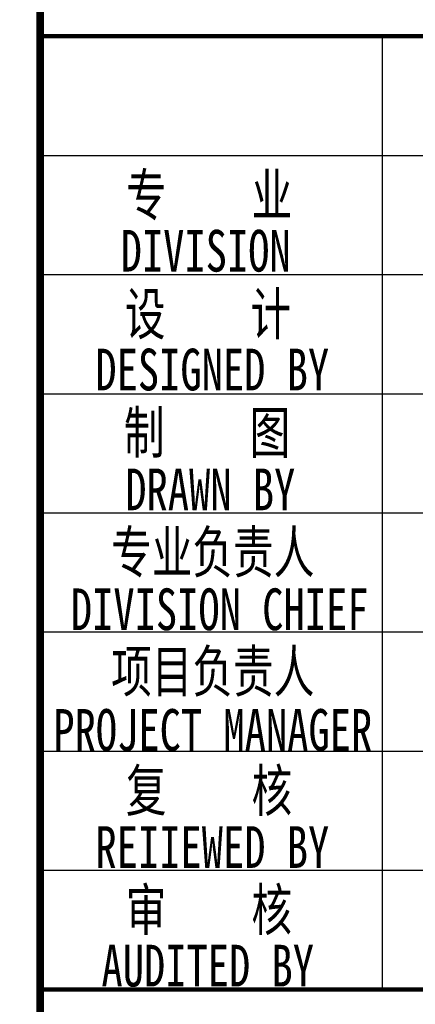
# Model space of a CAD drawing. Extents: x 427948 to 764348, y 274849 to 601549.
# Tile 57 of 212: x 757610 to 760268, y 285350 to 291961. Entities that reach past the tile are written whole.
import ezdxf
from ezdxf.enums import TextEntityAlignment as Align

# ---------------------------------------------------------------- set-up
doc = ezdxf.new("R2010")
doc.units = 0
doc.header["$LTSCALE"] = 1000
doc.header["$MEASUREMENT"] = 0
doc.layers.get('0').update_dxf_attribs({"linetype": 'CONTINUOUS'})
doc.layers.add('PUB_TITLE', color=4, linetype='CONTINUOUS')
doc.layers.add('TK', color=7, linetype='CONTINUOUS')
doc.styles.add('-宋体', font='txt', dxfattribs={"width": 0.8})

# ---------------------------------------------------------------- blocks, each defined once
blk = doc.blocks.new('24')
at = {"layer": 'PUB_TITLE'}
for p, q in [((-1114188.9, 154908.4), (-1114188.9, 161318.9)), ((-1116488.9, 160518.9), (-1110888.9, 160518.9)), ((-1116488.9, 159718.9), (-1110888.9, 159718.9)), ((-1116488.9, 158918.9), (-1110888.9, 158918.9)), ((-1116488.9, 158118.9), (-1110888.9, 158118.9)), ((-1116488.9, 157318.9), (-1110888.9, 157318.9)), ((-1116488.9, 156518.9), (-1110888.9, 156518.9)), ((-1116488.9, 155718.9), (-1110888.9, 155718.9)), ((-1116488.9, 154918.9), (-1110888.9, 154918.9)), ((-1116488.9, 154918.9), (-1110888.9, 154918.9))]:
    blk.add_line(p, q, dxfattribs=at)
for points, const_width in [([(-1116488.9, 145318.9), (-1116488.9, 202718.9)], 50), ([(-1116488.9, 161318.9), (-1110888.9, 161318.9)], 29.8), ([(-1116488.9, 154918.9), (-1110888.9, 154918.9)], 29.8)]:
    blk.add_lwpolyline(points, dxfattribs=dict(at, const_width=const_width))
at = {"layer": 'TK', "style": '-宋体', "width": 0.75}
for s, p in [('专    业', (-1115354.3, 160258.9)), ('DIVISION ', (-1115305.7, 159879)), ('设    计', (-1115362, 159458.9)), ('DESIGNED BY', (-1115332.9, 159081.2)), ('制    图    ', (-1115082, 158662.9)), ('DRAWN BY', (-1115346.1, 158276.4)), ('专业负责人', (-1115329.6, 157860.6)), ('DIVISION CHIEF', (-1115283.2, 157471.4)), ('项目负责人', (-1115329.6, 157059.8)), ('PROJECT MANAGER', (-1115329.6, 156661.4)), ('复    核', (-1115354.3, 156260.4)), ('REIIEWED BY', (-1115332.3, 155874.9)), ('审    核', (-1115355.4, 155460.4)), ('AUDITED BY', (-1115363.4, 155076.4))]:
    blk.add_text(s, height=280, dxfattribs=at).set_placement(p, align=Align.MIDDLE)

msp = doc.modelspace()

# ---------------------------------------------------------------- block references
msp.add_blockref('24', (1874236.9, 130530.5))

doc.saveas('drawing.dxf')
